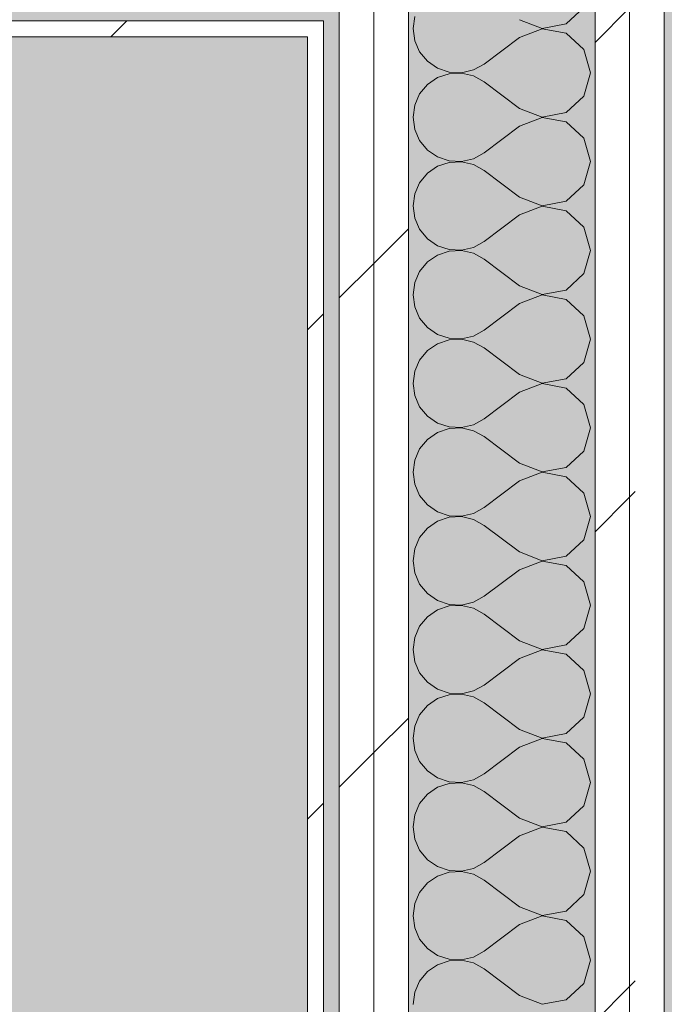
# Model space of a CAD drawing. Header units: millimetres. Extents: x -40968 to 13979, y -19284 to 4746.
# Tile 245 of 256: x -7263 to -7021, y 1600 to 1970. Entities that reach past the tile are written whole.
import ezdxf

# ---------------------------------------------------------------- set-up
doc = ezdxf.new("R2010")
doc.units = ezdxf.units.MM
doc.header["$MEASUREMENT"] = 0
doc.linetypes.add('Wipeout_Contour', pattern=[1000, 0, -1000])
doc.layers.add('Nuevo_08_E_Envans secs', color=7, linetype='Continuous')
doc.layers.add('Nuevo_14_PAV_Soft Light Grey 0554', color=7, linetype='Continuous')
doc.layers.add('Nuevo_08_E_Envans secs_Pluma_Nº__1', color=7, linetype='Continuous', lineweight=5)
for name, color, linetype, lineweight, true_color in [('Nuevo_08_E_Envans secs_Pluma_Nº__102', 7, 'Continuous', 5, 0xcccccc), ('Nuevo_08_E_Envans secs_Pluma_Nº__171', 171, 'Continuous', 13, 0xaaaaff), ('Nuevo_08_E_Envans secs_Pluma_Nº__177', 7, 'Continuous', 15, 0xf7e046), ('Nuevo_14_PAV_Soft Light Grey 0554_Pluma_Nº__245', 7, 'Continuous', 13, 0xe8e8e8)]:
    doc.layers.add(name, color=color, linetype=linetype, lineweight=lineweight, true_color=true_color)
pattern_1 = [(45, (0, 0), (-183.848, 183.848), [195, -65]), (45, (7e-14, 183.85), (-183.848, 183.848), [195, -65])]

# ---------------------------------------------------------------- blocks, each defined once
blk = doc.blocks.new('Forjado_1_1', base_point=(-23046.79, -1194.06))
at = {"layer": 'Nuevo_14_PAV_Soft Light Grey 0554_Pluma_Nº__245', "linetype": 'Continuous', "lineweight": 0, "true_color": 0xe8e8e8}
h = blk.add_hatch(color=254, dxfattribs=at)
h.paths.add_polyline_path([(-23046.79, -1194.06), (-1631.11, -1193.63), (-1631.11, -6938.97), (-1556.11, -6938.97), (-1556.11, -7503.98), (-1616.26, -7503.98), (-1616.05, -11935.98), (-1564.89, -11935.98), (-1564.89, -12491.98), (-2024.11, -12491.98), (-2024.11, -12338.98), (-6997.39, -12338.98), (-6997.39, -12391.98), (-3637.68, -12391.98), (-3638.94, -13690.72), (-3644.87, -17130.96), (428.17, -17130.98), (428.89, -16788.98), (778.89, -16788.98), (778.35, -17142.97), (2622.91, -17145.82), (2623.01, -17079.79), (3389.91, -17080.98), (3389.61, -17276.98), (5489.84, -17280.21), (5489.84, -17141.49), (5763.89, -17141.49), (5763.89, -16738.98), (6378.89, -16738.98), (6378.89, -12488.98), (5778.89, -12488.98), (5779.74, -11938.87), (6782.11, -11938.85), (6782.11, -9207.42), (6082.11, -9207.42), (6016.11, -7504.98), (6016.11, -9073.42), (2073.42, -9073.42), (2073.42, -5267.32), (5998.89, -5267.32), (5998.89, -1708.98), (5884.89, -967.98), (7332.11, -967.98), (7332.11, 1999.55), (-28277.4, 1999.55), (-23028.39, 1969.01)])
h.paths.add_polyline_path([(492.89, -5267.32), (1951.42, -5267.32), (1951.42, -9073.42), (492.89, -9073.42)], flags=0)
blk = doc.blocks.new('*X221')
at = {"layer": 'Nuevo_08_E_Envans secs_Pluma_Nº__102', "color": 254, "linetype": 'Continuous', "lineweight": 5, "true_color": 0xcccccc}
for p, q in [((-7057.99, 1968.43), (-7051.26, 1974.57)), ((-7114.81, 1971.22), (-7115.44, 1966.67)), ((-7075.44, 1970), (-7066.94, 1966.73)), ((-7066.94, 1966.73), (-7057.99, 1968.43)), ((-7115.44, 1966.67), (-7114.81, 1962.11)), ((-7066.94, 1966.6), (-7075.44, 1963.33)), ((-7057.99, 1964.91), (-7066.94, 1966.6)), ((-7051.26, 1958.76), (-7057.99, 1964.91)), ((-7114.81, 1962.11), (-7112.95, 1957.9)), ((-7075.44, 1963.33), (-7088.77, 1953.33)), ((-7112.95, 1957.9), (-7110.02, 1954.36)), ((-7048.77, 1950), (-7051.26, 1958.76)), ((-7110.02, 1954.36), (-7106.23, 1951.76)), ((-7106.23, 1951.76), (-7101.87, 1950.29)), ((-7101.87, 1950.29), (-7097.28, 1950.07)), ((-7097.28, 1949.93), (-7101.87, 1949.71)), ((-7097.28, 1950.07), (-7092.8, 1951.11)), ((-7092.8, 1948.89), (-7097.28, 1949.93)), ((-7092.8, 1951.11), (-7088.77, 1953.33)), ((-7051.26, 1941.24), (-7048.77, 1950)), ((-7106.23, 1948.24), (-7110.02, 1945.64)), ((-7101.87, 1949.71), (-7106.23, 1948.24)), ((-7088.77, 1946.67), (-7092.8, 1948.89)), ((-7075.44, 1936.67), (-7088.77, 1946.67)), ((-7110.02, 1945.64), (-7112.95, 1942.1)), ((-7112.95, 1942.1), (-7114.81, 1937.89)), ((-7057.99, 1935.09), (-7051.26, 1941.24)), ((-7114.81, 1937.89), (-7115.44, 1933.33)), ((-7075.44, 1936.67), (-7066.94, 1933.4)), ((-7066.94, 1933.4), (-7057.99, 1935.09)), ((-7115.44, 1933.33), (-7114.81, 1928.78)), ((-7066.94, 1933.27), (-7075.44, 1930)), ((-7057.99, 1931.57), (-7066.94, 1933.27)), ((-7051.26, 1925.43), (-7057.99, 1931.57)), ((-7114.81, 1928.78), (-7112.95, 1924.57)), ((-7075.44, 1930), (-7088.77, 1920)), ((-7112.95, 1924.57), (-7110.02, 1921.03)), ((-7048.77, 1916.67), (-7051.26, 1925.43)), ((-7110.02, 1921.03), (-7106.23, 1918.43)), ((-7106.23, 1918.43), (-7101.87, 1916.96)), ((-7101.87, 1916.96), (-7097.28, 1916.73)), ((-7097.28, 1916.6), (-7101.87, 1916.38)), ((-7097.28, 1916.73), (-7092.8, 1917.77)), ((-7092.8, 1915.56), (-7097.28, 1916.6)), ((-7092.8, 1917.77), (-7088.77, 1920)), ((-7051.26, 1907.9), (-7048.77, 1916.67)), ((-7106.23, 1914.91), (-7110.02, 1912.3)), ((-7101.87, 1916.38), (-7106.23, 1914.91)), ((-7088.77, 1913.33), (-7092.8, 1915.56)), ((-7075.44, 1903.33), (-7088.77, 1913.33)), ((-7110.02, 1912.3), (-7112.95, 1908.76)), ((-7112.95, 1908.76), (-7114.81, 1904.55)), ((-7057.99, 1901.76), (-7051.26, 1907.9)), ((-7114.81, 1904.55), (-7115.44, 1900)), ((-7075.44, 1903.33), (-7066.94, 1900.07)), ((-7066.94, 1900.07), (-7057.99, 1901.76)), ((-7115.44, 1900), (-7114.81, 1895.45)), ((-7066.94, 1899.93), (-7075.44, 1896.67)), ((-7057.99, 1898.24), (-7066.94, 1899.93)), ((-7051.26, 1892.1), (-7057.99, 1898.24)), ((-7114.81, 1895.45), (-7112.95, 1891.24)), ((-7075.44, 1896.67), (-7088.77, 1886.67)), ((-7112.95, 1891.24), (-7110.02, 1887.7)), ((-7048.77, 1883.33), (-7051.26, 1892.1)), ((-7110.02, 1887.7), (-7106.23, 1885.09)), ((-7106.23, 1885.09), (-7101.87, 1883.62)), ((-7101.87, 1883.62), (-7097.28, 1883.4)), ((-7097.28, 1883.27), (-7101.87, 1883.04)), ((-7097.28, 1883.4), (-7092.8, 1884.44)), ((-7092.8, 1882.23), (-7097.28, 1883.27)), ((-7092.8, 1884.44), (-7088.77, 1886.67)), ((-7051.26, 1874.57), (-7048.77, 1883.33)), ((-7106.23, 1881.57), (-7110.02, 1878.97)), ((-7101.87, 1883.04), (-7106.23, 1881.57)), ((-7088.77, 1880), (-7092.8, 1882.23)), ((-7075.44, 1870), (-7088.77, 1880)), ((-7110.02, 1878.97), (-7112.95, 1875.43)), ((-7112.95, 1875.43), (-7114.81, 1871.22)), ((-7057.99, 1868.43), (-7051.26, 1874.57)), ((-7114.81, 1871.22), (-7115.44, 1866.67)), ((-7075.44, 1870), (-7066.94, 1866.73)), ((-7066.94, 1866.73), (-7057.99, 1868.43)), ((-7115.44, 1866.67), (-7114.81, 1862.11)), ((-7066.94, 1866.6), (-7075.44, 1863.33)), ((-7057.99, 1864.91), (-7066.94, 1866.6)), ((-7051.26, 1858.76), (-7057.99, 1864.91)), ((-7114.81, 1862.11), (-7112.95, 1857.9)), ((-7075.44, 1863.33), (-7088.77, 1853.33)), ((-7112.95, 1857.9), (-7110.02, 1854.36)), ((-7048.77, 1850), (-7051.26, 1858.76)), ((-7110.02, 1854.36), (-7106.23, 1851.76)), ((-7106.23, 1851.76), (-7101.87, 1850.29)), ((-7101.87, 1850.29), (-7097.28, 1850.07)), ((-7097.28, 1849.93), (-7101.87, 1849.71)), ((-7097.28, 1850.07), (-7092.8, 1851.11)), ((-7092.8, 1848.89), (-7097.28, 1849.93)), ((-7092.8, 1851.11), (-7088.77, 1853.33)), ((-7051.26, 1841.24), (-7048.77, 1850)), ((-7106.23, 1848.24), (-7110.02, 1845.64)), ((-7101.87, 1849.71), (-7106.23, 1848.24)), ((-7088.77, 1846.67), (-7092.8, 1848.89)), ((-7075.44, 1836.67), (-7088.77, 1846.67)), ((-7110.02, 1845.64), (-7112.95, 1842.1)), ((-7112.95, 1842.1), (-7114.81, 1837.89)), ((-7057.99, 1835.09), (-7051.26, 1841.24)), ((-7114.81, 1837.89), (-7115.44, 1833.33)), ((-7075.44, 1836.67), (-7066.94, 1833.4)), ((-7066.94, 1833.4), (-7057.99, 1835.09)), ((-7115.44, 1833.33), (-7114.81, 1828.78)), ((-7066.94, 1833.27), (-7075.44, 1830)), ((-7057.99, 1831.57), (-7066.94, 1833.27)), ((-7051.26, 1825.43), (-7057.99, 1831.57)), ((-7114.81, 1828.78), (-7112.95, 1824.57)), ((-7075.44, 1830), (-7088.77, 1820)), ((-7112.95, 1824.57), (-7110.02, 1821.03)), ((-7048.77, 1816.67), (-7051.26, 1825.43)), ((-7110.02, 1821.03), (-7106.23, 1818.43)), ((-7106.23, 1818.43), (-7101.87, 1816.96)), ((-7101.87, 1816.96), (-7097.28, 1816.73)), ((-7097.28, 1816.6), (-7101.87, 1816.38)), ((-7097.28, 1816.73), (-7092.8, 1817.77)), ((-7092.8, 1815.56), (-7097.28, 1816.6)), ((-7092.8, 1817.77), (-7088.77, 1820)), ((-7051.26, 1807.9), (-7048.77, 1816.67)), ((-7106.23, 1814.91), (-7110.02, 1812.3)), ((-7101.87, 1816.38), (-7106.23, 1814.91)), ((-7088.77, 1813.33), (-7092.8, 1815.56)), ((-7075.44, 1803.33), (-7088.77, 1813.33)), ((-7110.02, 1812.3), (-7112.95, 1808.76)), ((-7112.95, 1808.76), (-7114.81, 1804.55)), ((-7057.99, 1801.76), (-7051.26, 1807.9)), ((-7114.81, 1804.55), (-7115.44, 1800)), ((-7075.44, 1803.33), (-7066.94, 1800.07)), ((-7066.94, 1800.07), (-7057.99, 1801.76)), ((-7115.44, 1800), (-7114.81, 1795.45)), ((-7066.94, 1799.93), (-7075.44, 1796.67)), ((-7057.99, 1798.24), (-7066.94, 1799.93)), ((-7051.26, 1792.1), (-7057.99, 1798.24)), ((-7114.81, 1795.45), (-7112.95, 1791.24)), ((-7075.44, 1796.67), (-7088.77, 1786.67)), ((-7112.95, 1791.24), (-7110.02, 1787.7)), ((-7048.77, 1783.33), (-7051.26, 1792.1)), ((-7110.02, 1787.7), (-7106.23, 1785.09)), ((-7106.23, 1785.09), (-7101.87, 1783.62)), ((-7101.87, 1783.62), (-7097.28, 1783.4)), ((-7097.28, 1783.27), (-7101.87, 1783.04)), ((-7097.28, 1783.4), (-7092.8, 1784.44)), ((-7092.8, 1782.23), (-7097.28, 1783.27)), ((-7092.8, 1784.44), (-7088.77, 1786.67)), ((-7051.26, 1774.57), (-7048.77, 1783.33)), ((-7106.23, 1781.57), (-7110.02, 1778.97)), ((-7101.87, 1783.04), (-7106.23, 1781.57)), ((-7088.77, 1780), (-7092.8, 1782.23)), ((-7075.44, 1770), (-7088.77, 1780)), ((-7110.02, 1778.97), (-7112.95, 1775.43)), ((-7112.95, 1775.43), (-7114.81, 1771.22)), ((-7057.99, 1768.43), (-7051.26, 1774.57)), ((-7114.81, 1771.22), (-7115.44, 1766.67)), ((-7075.44, 1770), (-7066.94, 1766.73)), ((-7115.44, 1766.67), (-7114.81, 1762.11)), ((-7066.94, 1766.6), (-7075.44, 1763.33)), ((-7066.94, 1766.73), (-7057.99, 1768.43)), ((-7057.99, 1764.91), (-7066.94, 1766.6)), ((-7051.26, 1758.76), (-7057.99, 1764.91)), ((-7114.81, 1762.11), (-7112.95, 1757.9)), ((-7075.44, 1763.33), (-7088.77, 1753.33)), ((-7112.95, 1757.9), (-7110.02, 1754.36)), ((-7048.77, 1750), (-7051.26, 1758.76)), ((-7110.02, 1754.36), (-7106.23, 1751.76)), ((-7106.23, 1751.76), (-7101.87, 1750.29)), ((-7101.87, 1750.29), (-7097.28, 1750.07)), ((-7097.28, 1750.07), (-7092.8, 1751.11)), ((-7092.8, 1751.11), (-7088.77, 1753.33)), ((-7051.26, 1741.24), (-7048.77, 1750)), ((-7106.23, 1748.24), (-7110.02, 1745.64)), ((-7101.87, 1749.71), (-7106.23, 1748.24)), ((-7097.28, 1749.93), (-7101.87, 1749.71)), ((-7092.8, 1748.89), (-7097.28, 1749.93)), ((-7088.77, 1746.67), (-7092.8, 1748.89)), ((-7075.44, 1736.67), (-7088.77, 1746.67)), ((-7110.02, 1745.64), (-7112.95, 1742.1)), ((-7112.95, 1742.1), (-7114.81, 1737.89)), ((-7057.99, 1735.09), (-7051.26, 1741.24)), ((-7114.81, 1737.89), (-7115.44, 1733.33)), ((-7075.44, 1736.67), (-7066.94, 1733.4)), ((-7115.44, 1733.33), (-7114.81, 1728.78)), ((-7066.94, 1733.27), (-7075.44, 1730)), ((-7066.94, 1733.4), (-7057.99, 1735.09)), ((-7057.99, 1731.57), (-7066.94, 1733.27)), ((-7051.26, 1725.43), (-7057.99, 1731.57)), ((-7114.81, 1728.78), (-7112.95, 1724.57)), ((-7075.44, 1730), (-7088.77, 1720)), ((-7112.95, 1724.57), (-7110.02, 1721.03)), ((-7048.77, 1716.67), (-7051.26, 1725.43)), ((-7110.02, 1721.03), (-7106.23, 1718.43)), ((-7106.23, 1718.43), (-7101.87, 1716.96)), ((-7101.87, 1716.96), (-7097.28, 1716.73)), ((-7097.28, 1716.73), (-7092.8, 1717.77)), ((-7092.8, 1717.77), (-7088.77, 1720)), ((-7051.26, 1707.9), (-7048.77, 1716.67)), ((-7106.23, 1714.91), (-7110.02, 1712.3)), ((-7101.87, 1716.38), (-7106.23, 1714.91)), ((-7097.28, 1716.6), (-7101.87, 1716.38)), ((-7092.8, 1715.56), (-7097.28, 1716.6)), ((-7088.77, 1713.33), (-7092.8, 1715.56)), ((-7075.44, 1703.33), (-7088.77, 1713.33)), ((-7110.02, 1712.3), (-7112.95, 1708.76)), ((-7112.95, 1708.76), (-7114.81, 1704.55)), ((-7057.99, 1701.76), (-7051.26, 1707.9)), ((-7114.81, 1704.55), (-7115.44, 1700)), ((-7075.44, 1703.33), (-7066.94, 1700.07)), ((-7115.44, 1700), (-7114.81, 1695.45)), ((-7066.94, 1699.93), (-7075.44, 1696.67)), ((-7066.94, 1700.07), (-7057.99, 1701.76)), ((-7057.99, 1698.24), (-7066.94, 1699.93)), ((-7051.26, 1692.1), (-7057.99, 1698.24)), ((-7114.81, 1695.45), (-7112.95, 1691.24)), ((-7075.44, 1696.67), (-7088.77, 1686.67)), ((-7112.95, 1691.24), (-7110.02, 1687.7)), ((-7048.77, 1683.33), (-7051.26, 1692.1)), ((-7110.02, 1687.7), (-7106.23, 1685.09)), ((-7106.23, 1685.09), (-7101.87, 1683.62)), ((-7101.87, 1683.62), (-7097.28, 1683.4)), ((-7097.28, 1683.4), (-7092.8, 1684.44)), ((-7092.8, 1684.44), (-7088.77, 1686.67)), ((-7106.23, 1681.57), (-7110.02, 1678.97)), ((-7101.87, 1683.04), (-7106.23, 1681.57)), ((-7097.28, 1683.27), (-7101.87, 1683.04)), ((-7092.8, 1682.23), (-7097.28, 1683.27)), ((-7088.77, 1680), (-7092.8, 1682.23)), ((-7075.44, 1670), (-7088.77, 1680)), ((-7051.26, 1674.57), (-7048.77, 1683.33)), ((-7110.02, 1678.97), (-7112.95, 1675.43)), ((-7112.95, 1675.43), (-7114.81, 1671.22)), ((-7057.99, 1668.43), (-7051.26, 1674.57)), ((-7114.81, 1671.22), (-7115.44, 1666.67)), ((-7075.44, 1670), (-7066.94, 1666.73)), ((-7115.44, 1666.67), (-7114.81, 1662.11)), ((-7066.94, 1666.6), (-7075.44, 1663.33)), ((-7066.94, 1666.73), (-7057.99, 1668.43)), ((-7057.99, 1664.91), (-7066.94, 1666.6)), ((-7051.26, 1658.76), (-7057.99, 1664.91)), ((-7114.81, 1662.11), (-7112.95, 1657.9)), ((-7075.44, 1663.33), (-7088.77, 1653.33)), ((-7112.95, 1657.9), (-7110.02, 1654.36)), ((-7048.77, 1650), (-7051.26, 1658.76)), ((-7110.02, 1654.36), (-7106.23, 1651.76)), ((-7106.23, 1651.76), (-7101.87, 1650.29)), ((-7101.87, 1650.29), (-7097.28, 1650.07)), ((-7097.28, 1650.07), (-7092.8, 1651.11)), ((-7092.8, 1651.11), (-7088.77, 1653.33)), ((-7106.23, 1648.24), (-7110.02, 1645.64)), ((-7101.87, 1649.71), (-7106.23, 1648.24)), ((-7097.28, 1649.93), (-7101.87, 1649.71)), ((-7092.8, 1648.89), (-7097.28, 1649.93)), ((-7088.77, 1646.67), (-7092.8, 1648.89)), ((-7075.44, 1636.67), (-7088.77, 1646.67)), ((-7051.26, 1641.24), (-7048.77, 1650)), ((-7110.02, 1645.64), (-7112.95, 1642.1)), ((-7112.95, 1642.1), (-7114.81, 1637.89)), ((-7057.99, 1635.09), (-7051.26, 1641.24)), ((-7114.81, 1637.89), (-7115.44, 1633.33)), ((-7075.44, 1636.67), (-7066.94, 1633.4)), ((-7115.44, 1633.33), (-7114.81, 1628.78)), ((-7066.94, 1633.27), (-7075.44, 1630)), ((-7066.94, 1633.4), (-7057.99, 1635.09)), ((-7057.99, 1631.57), (-7066.94, 1633.27)), ((-7051.26, 1625.43), (-7057.99, 1631.57)), ((-7114.81, 1628.78), (-7112.95, 1624.57)), ((-7075.44, 1630), (-7088.77, 1620)), ((-7112.95, 1624.57), (-7110.02, 1621.03)), ((-7048.77, 1616.67), (-7051.26, 1625.43)), ((-7110.02, 1621.03), (-7106.23, 1618.43)), ((-7106.23, 1618.43), (-7101.87, 1616.96)), ((-7101.87, 1616.96), (-7097.28, 1616.73)), ((-7097.28, 1616.73), (-7092.8, 1617.77)), ((-7092.8, 1617.77), (-7088.77, 1620)), ((-7106.23, 1614.91), (-7110.02, 1612.3)), ((-7101.87, 1616.38), (-7106.23, 1614.91)), ((-7097.28, 1616.6), (-7101.87, 1616.38)), ((-7092.8, 1615.56), (-7097.28, 1616.6)), ((-7088.77, 1613.33), (-7092.8, 1615.56)), ((-7075.44, 1603.33), (-7088.77, 1613.33)), ((-7051.26, 1607.9), (-7048.77, 1616.67)), ((-7110.02, 1612.3), (-7112.95, 1608.76)), ((-7112.95, 1608.76), (-7114.81, 1604.55)), ((-7057.99, 1601.76), (-7051.26, 1607.9)), ((-7114.81, 1604.55), (-7115.44, 1600)), ((-7075.44, 1603.33), (-7066.94, 1600.07)), ((-7066.94, 1600.07), (-7057.99, 1601.76))]:
    blk.add_line(p, q, dxfattribs=at)
blk = doc.blocks.new('Muro_87_1', base_point=(-7021.11, 1963.55))
at = {"color": 254, "linetype": 'Wipeout_Contour', "lineweight": 0, "ltscale": 28867.070188}
blk.add_wipeout([(-7034.11, 2084.55), (-7034.11, -1033.98), (-7021.11, -1033.98), (-7021.11, 2084.55)], dxfattribs=at).dxf.layer = 'Nuevo_08_E_Envans secs'
at = {"color": 254, "linetype": 'Wipeout_Contour', "lineweight": 0, "ltscale": 22256.451626}
blk.add_wipeout([(-7155.11, 1963.55), (-7149.6, 1969.55), (-7155.11, 1969.55)], dxfattribs=at).dxf.layer = 'Nuevo_08_E_Envans secs'
at = {"layer": 'Nuevo_08_E_Envans secs_Pluma_Nº__171', "linetype": 'Continuous', "lineweight": 13, "true_color": 0xaaaaff}
h = blk.add_hatch(dxfattribs=at)
h.set_pattern_fill('Panellat_HPL_0001', color=161, style=0, pattern_type=2)
h.set_pattern_definition(pattern_1)
h.paths.add_polyline_path([(-7155.11, 1963.55), (-7149.6, 1969.55), (-7155.11, 1969.55)])
at = {"layer": 'Nuevo_08_E_Envans secs_Pluma_Nº__177', "linetype": 'Continuous', "lineweight": 15, "true_color": 0xf7e046}
h = blk.add_hatch(dxfattribs=at)
h.set_pattern_fill('Panellat_HPL_0001', color=53, style=0, pattern_type=2)
h.set_pattern_definition(pattern_1)
h.paths.add_polyline_path([(-7034.11, 2084.55), (-7034.11, -1033.98), (-7021.11, -1033.98), (-7021.11, 2084.55)])
at = {"layer": 'Nuevo_08_E_Envans secs_Pluma_Nº__1', "color": 7, "linetype": 'Continuous', "lineweight": 5, "flags": 128}
blk.add_lwpolyline([(-7021.11, -1033.98), (-7021.11, 2097.55)], dxfattribs=at)
at = {"color": 254, "linetype": 'Wipeout_Contour', "lineweight": 0, "ltscale": 28910.36148}
blk.add_wipeout([(-7047.11, 2071.55), (-7047.11, -1033.98), (-7034.11, -1033.98), (-7034.11, 2071.55)], dxfattribs=at).dxf.layer = 'Nuevo_08_E_Envans secs'
at = {"color": 254, "linetype": 'Wipeout_Contour', "lineweight": 0, "ltscale": 29286.449227}
blk.add_wipeout([(-7155.11, 1963.55), (-7155.11, -1033.98), (-7149.11, -1033.98), (-7149.11, 1963.55)], dxfattribs=at).dxf.layer = 'Nuevo_08_E_Envans secs'
at = {"layer": 'Nuevo_08_E_Envans secs_Pluma_Nº__171', "linetype": 'Continuous', "lineweight": 13, "true_color": 0xaaaaff}
h = blk.add_hatch(dxfattribs=at)
h.set_pattern_fill('Panellat_HPL_0001', color=161, style=0, pattern_type=2)
h.set_pattern_definition(pattern_1)
h.paths.add_polyline_path([(-7155.11, 1963.55), (-7155.11, -1033.98), (-7149.11, -1033.98), (-7149.11, 1963.55)])
at = {"layer": 'Nuevo_08_E_Envans secs_Pluma_Nº__177', "linetype": 'Continuous', "lineweight": 15, "true_color": 0xf7e046}
h = blk.add_hatch(dxfattribs=at)
h.set_pattern_fill('Panellat_HPL_0001', color=53, style=0, pattern_type=2)
h.set_pattern_definition(pattern_1)
h.paths.add_polyline_path([(-7047.11, 2071.55), (-7047.11, -1033.98), (-7034.11, -1033.98), (-7034.11, 2071.55)])
at = {"layer": 'Nuevo_08_E_Envans secs_Pluma_Nº__1', "color": 7, "linetype": 'Continuous', "lineweight": 5}
for p, q in [((-7034.11, -1033.98), (-7034.11, 2071.55)), ((-7047.11, -1033.98), (-7047.11, 2001.55))]:
    blk.add_line(p, q, dxfattribs=at)
at = {"layer": 'Nuevo_08_E_Envans secs', "color": 7, "lineweight": 20}
blk.add_blockref('*X221', (0, 0), dxfattribs=at)
at = {"color": 254, "linetype": 'Wipeout_Contour', "lineweight": 0, "ltscale": 29188.446177}
blk.add_wipeout([(-7130.11, 1988.55), (-7130.11, -1033.98), (-7117.11, -1033.98), (-7117.11, 1988.55)], dxfattribs=at).dxf.layer = 'Nuevo_08_E_Envans secs'
at = {"color": 254, "linetype": 'Wipeout_Contour', "lineweight": 0, "ltscale": 29665.759141}
blk.add_wipeout([(-7149.6, 1969.55), (-7155.11, 1963.55), (-7149.11, 1963.55), (-7149.11, 1969.55)], dxfattribs=at).dxf.layer = 'Nuevo_08_E_Envans secs'
at = {"layer": 'Nuevo_08_E_Envans secs_Pluma_Nº__171', "linetype": 'Continuous', "lineweight": 13, "true_color": 0xaaaaff}
h = blk.add_hatch(dxfattribs=at)
h.set_pattern_fill('Panellat_HPL_0001', color=161, style=0, pattern_type=2)
h.set_pattern_definition(pattern_1)
h.paths.add_polyline_path([(-7149.6, 1969.55), (-7155.11, 1963.55), (-7149.11, 1963.55), (-7149.11, 1969.55)])
at = {"layer": 'Nuevo_08_E_Envans secs_Pluma_Nº__177', "linetype": 'Continuous', "lineweight": 15, "true_color": 0xf7e046}
h = blk.add_hatch(dxfattribs=at)
h.set_pattern_fill('Panellat_HPL_0001', color=53, style=0, pattern_type=2)
h.set_pattern_definition(pattern_1)
h.paths.add_polyline_path([(-7130.11, 1988.55), (-7130.11, -1033.98), (-7117.11, -1033.98), (-7117.11, 1988.55)])
at = {"layer": 'Nuevo_08_E_Envans secs_Pluma_Nº__1', "color": 7, "linetype": 'Continuous', "lineweight": 5}
for p, q in [((-7117.11, -1033.98), (-7117.11, 1988.55)), ((-7149.6, 1969.55), (-7155.11, 1969.55)), ((-7149.6, 1969.55), (-7149.11, 1969.55)), ((-7149.11, 1963.55), (-7149.11, 1969.55)), ((-7149.11, -1033.98), (-7149.11, 1963.55))]:
    blk.add_line(p, q, dxfattribs=at)
at = {"layer": 'Nuevo_08_E_Envans secs_Pluma_Nº__1', "color": 7, "linetype": 'Continuous', "lineweight": 5, "flags": 128}
blk.add_lwpolyline([(-7155.11, 1963.55), (-7155.11, -1033.98)], dxfattribs=at)
at = {"color": 254, "linetype": 'Wipeout_Contour', "lineweight": 0, "ltscale": 29232.263069}
blk.add_wipeout([(-7143.11, 1975.55), (-7143.11, -1033.98), (-7130.11, -1033.98), (-7130.11, 1975.55)], dxfattribs=at).dxf.layer = 'Nuevo_08_E_Envans secs'
at = {"layer": 'Nuevo_08_E_Envans secs_Pluma_Nº__177', "linetype": 'Continuous', "lineweight": 15, "true_color": 0xf7e046}
h = blk.add_hatch(dxfattribs=at)
h.set_pattern_fill('Panellat_HPL_0001', color=53, style=0, pattern_type=2)
h.set_pattern_definition(pattern_1)
h.paths.add_polyline_path([(-7143.11, 1975.55), (-7143.11, -1033.98), (-7130.11, -1033.98), (-7130.11, 1975.55)])
at = {"layer": 'Nuevo_08_E_Envans secs_Pluma_Nº__1', "color": 7, "linetype": 'Continuous', "lineweight": 5}
for p, q in [((-7143.11, 1969.55), (-7143.11, 1975.55)), ((-7130.11, -1033.98), (-7130.11, 1975.55)), ((-7143.11, -1033.98), (-7143.11, 1969.55))]:
    blk.add_line(p, q, dxfattribs=at)
blk = doc.blocks.new('Muro_132_1', base_point=(-7021.11, 1963.55))
at = {"layer": 'Nuevo_08_E_Envans secs_Pluma_Nº__1', "color": 7, "linetype": 'Continuous', "lineweight": 5}
blk.add_line((-7149.6, 1969.55), (-7149.11, 1969.55), dxfattribs=at)
at = {"color": 254, "linetype": 'Wipeout_Contour', "lineweight": 0, "ltscale": 31327.151028}
blk.add_wipeout([(-7155.11, 1969.55), (-8005.11, 1969.55), (-8005.11, 1963.55), (-7155.11, 1963.55)], dxfattribs=at).dxf.layer = 'Nuevo_08_E_Envans secs'
at = {"layer": 'Nuevo_08_E_Envans secs_Pluma_Nº__171', "linetype": 'Continuous', "lineweight": 13, "true_color": 0xaaaaff}
h = blk.add_hatch(dxfattribs=at)
h.set_pattern_fill('Panellat_HPL_0001', color=161, style=0, pattern_type=2)
h.set_pattern_definition(pattern_1)
h.paths.add_polyline_path([(-7155.11, 1969.55), (-8005.11, 1969.55), (-8005.11, 1963.55), (-7155.11, 1963.55)])
at = {"layer": 'Nuevo_08_E_Envans secs_Pluma_Nº__1', "color": 7, "linetype": 'Continuous', "lineweight": 5}
for p in [(-8005.11, 1969.55), (-7149.6, 1969.55)]:
    blk.add_line(p, (-7155.11, 1969.55), dxfattribs=at)
at = {"layer": 'Nuevo_08_E_Envans secs_Pluma_Nº__1', "color": 7, "linetype": 'Continuous', "lineweight": 5, "flags": 128}
blk.add_lwpolyline([(-8005.11, 1963.55), (-7155.11, 1963.55)], dxfattribs=at)

msp = doc.modelspace()

# ---------------------------------------------------------------- block references
at = {"layer": 'Nuevo_14_PAV_Soft Light Grey 0554', "color": 254, "linetype": 'Continuous', "lineweight": 13, "true_color": 0xe8e8e8}
msp.add_blockref('Forjado_1_1', (-23046.79, -1194.06), dxfattribs=at)

# ---------------------------------------------------------------- next in the draw order: block references
at = {"layer": 'Nuevo_08_E_Envans secs', "color": 7, "lineweight": 20}
msp.add_blockref('Muro_87_1', (-7021.11, 1963.55), dxfattribs=at)

# ---------------------------------------------------------------- next in the draw order: block references
msp.add_blockref('Muro_132_1', (-7021.11, 1963.55), dxfattribs=at)

doc.saveas('drawing.dxf')
